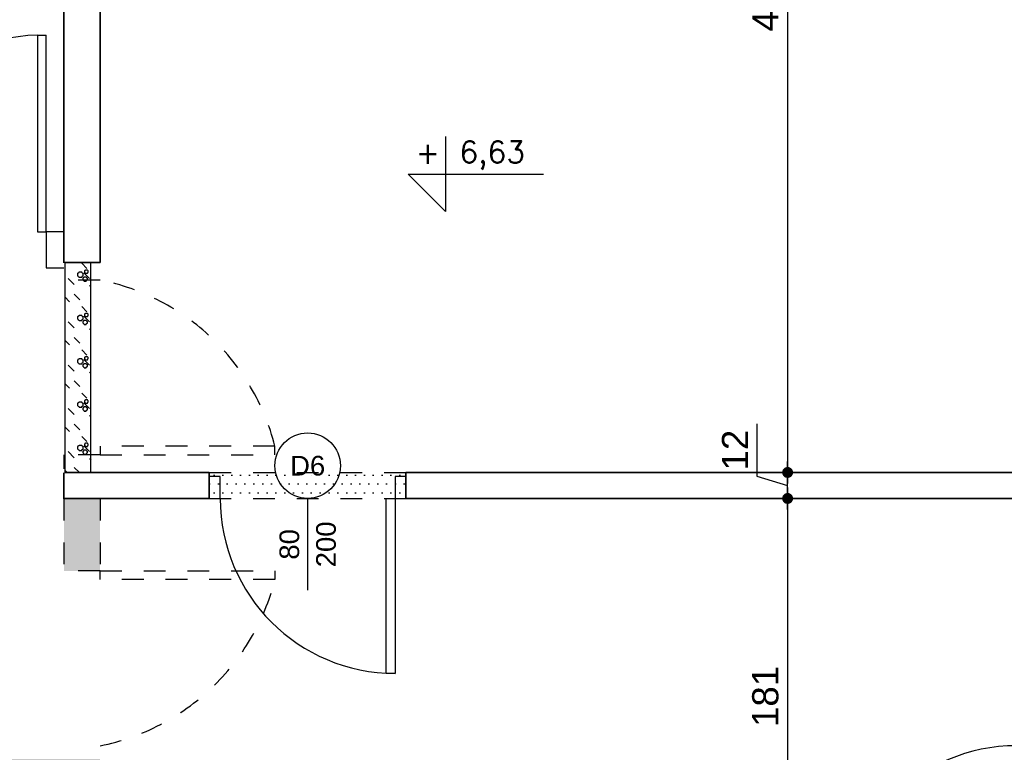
# Model space of a CAD drawing. Header units: millimetres. Extents: x 11979 to 37895, y 18730 to 47884.
# Tile 138 of 256: x 35269 to 35719, y 39584 to 39920. Entities that reach past the tile are written whole.
import ezdxf
from ezdxf.enums import TextEntityAlignment as Align

# ---------------------------------------------------------------- set-up
doc = ezdxf.new("R2010")
doc.units = ezdxf.units.MM
doc.linetypes.add('4002', pattern=[2, 1, -1])
doc.linetypes.add('DASHED', pattern=[19.05, 12.7, -6.35])
for name, color, linetype in [('- niebieska cienka - izolacja', 120, 'Continuous'), ('-LI-WIDOK', 2, 'Continuous'), ('-MEBLE', 1, 'Continuous'), ('-WYMIAR', 8, 'Continuous'), ('_PROJEKTOWANE', 5, 'Continuous'), ('PROJEKTOWANE', 5, 'Continuous')]:
    doc.layers.add(name, color=color, linetype=linetype)
doc.layers.add('-ŚCIANY DZIAŁOWE', color=3, linetype='Continuous', lineweight=35)
doc.layers.add('CIENKA - KRESKOWANIA', color=254, linetype='Continuous', lineweight=0)
doc.layers.add('DO USU', color=7, linetype='Continuous', true_color=0x969696)
doc.styles.add('ARIAL', font='arial.ttf', dxfattribs={"height": 0.5})
doc.styles.add('SIMPLEX', font='simplex')
doc.styles.get("Standard").update_dxf_attribs({"font": 'arial.ttf'})
doc.dimstyles.new('CZA-KROPKA-50', dxfattribs={"dimtxt": 12, "dimasz": 1, "dimexe": 2, "dimexo": 25, "dimgap": 4, "dimtad": 1, "dimdec": 1, "dimrnd": 0.5, "dimzin": 9, "dimdsep": 46, "dimtxsty": 'Standard', "dimblk": 'CZA-KROPKA', "dimblk1": 'CZA-KROPKA', "dimblk2": 'CZA-KROPKA', "dimsah": 1, "dimcen": -20, "dimse1": 1, "dimse2": 1, "dimclrd": 8, "dimclre": 8, "dimclrt": 9, "dimadec": 0, "dimazin": 0, "dimtfac": 1, "dimtdec": 1, "dimtmove": 1, "dimatfit": 3, "dimldrblk": 'CZA-KROPKA', "dimfxl": 1, "dimtolj": 1, "dimtzin": 9, "dimarcsym": 0})

# ---------------------------------------------------------------- blocks, each defined once
blk = doc.blocks.new('CZA-KROPKA')
at = {"layer": '-WYMIAR', "linetype": 'ByBlock'}
for p, q in [((0, 10), (0, -10)), ((5, 0), (-5, 0))]:
    blk.add_line(p, q, dxfattribs=at)
at = {"layer": '-WYMIAR', "linetype": 'ByBlock', "const_width": 2.5}
blk.add_lwpolyline([(-1.25, 0, 1), (1.25, 0, 1)], format="xyb", close=True, dxfattribs=at)
blk = doc.blocks.new('*D2646')
at = {"layer": '_PROJEKTOWANE', "color": 8, "lineweight": -2}
blk.add_line((35619.96, 40156.86), (35619.96, 39713.41), dxfattribs=at)
at = {"layer": 'Defpoints', "color": 0}
for p in [(35687.75, 40157.86), (35619.96, 39712.41), (35687.75, 39712.41)]:
    blk.add_point(p, dxfattribs=at)
at = {"layer": '_PROJEKTOWANE', "color": 8, "lineweight": -2}
for p, rotation in [((35619.96, 40157.86), 90), ((35619.96, 39712.41), 270)]:
    blk.add_blockref('CZA-KROPKA', p, dxfattribs=dict(at, rotation=rotation))
at = {"layer": '_PROJEKTOWANE', "color": 9, "insert": (35609.86, 39935.13), "char_height": 12, "attachment_point": 5, "rotation": 90}
blk.add_mtext('\\A1;445.5', dxfattribs=at)
blk = doc.blocks.new('*D2647')
at = {"layer": '_PROJEKTOWANE', "color": 8, "lineweight": -2}
blk.add_line((35619.96, 39699.52), (35619.96, 39520.41), dxfattribs=at)
at = {"layer": 'Defpoints', "color": 0}
for p in [(35687.75, 39700.52), (35601.61, 39519.41), (35619.96, 39519.41)]:
    blk.add_point(p, dxfattribs=at)
at = {"layer": '_PROJEKTOWANE', "color": 8, "lineweight": -2}
for p, rotation in [((35619.96, 39700.52), 90), ((35619.96, 39519.41), 270)]:
    blk.add_blockref('CZA-KROPKA', p, dxfattribs=dict(at, rotation=rotation))
at = {"layer": '_PROJEKTOWANE', "color": 9, "insert": (35609.83, 39609.96), "char_height": 12, "attachment_point": 5, "rotation": 90}
blk.add_mtext('\\A1;181', dxfattribs=at)
blk = doc.blocks.new('*D2648')
at = {"layer": '_PROJEKTOWANE', "color": 8, "lineweight": -2}
for p, q in [((35605.93, 39734.61), (35605.93, 39710.67)), ((35605.93, 39710.67), (35619.96, 39706.46)), ((35619.96, 39701.52), (35619.96, 39711.41))]:
    blk.add_line(p, q, dxfattribs=at)
at = {"layer": 'Defpoints', "color": 0}
for p in [(35619.96, 39712.41), (35673.3, 39712.41), (35673.3, 39700.52)]:
    blk.add_point(p, dxfattribs=at)
at = {"layer": '_PROJEKTOWANE', "color": 8, "lineweight": -2}
for p, rotation in [((35619.96, 39712.41), 90), ((35619.96, 39700.52), 270)]:
    blk.add_blockref('CZA-KROPKA', p, dxfattribs=dict(at, rotation=rotation))
at = {"layer": '_PROJEKTOWANE', "color": 9, "insert": (35595.91, 39722.64), "char_height": 12, "attachment_point": 5, "rotation": 90}
blk.add_mtext('\\A1;12', dxfattribs=at)

msp = doc.modelspace()

# ---------------------------------------------------------------- hatches: boundary and pattern name
at = {"layer": '- niebieska cienka - izolacja'}
h = msp.add_hatch(dxfattribs=at)
h.set_pattern_fill('ANSI31', color=5, scale=10)
h.set_pattern_definition([(315, (21852.72, 20126.916), (19.8, -4e-15), [3.394112, -24.607316]), (315, (21852.72, 20146.716), (19.8, -4e-15), [3.394112, -24.607316]), (315, (21866.32, 20119.916), (19.8, -4e-15), [3.959798, -24.04163]), (315, (21866.32, 20139.716), (19.8, -4e-15), [3.959798, -24.04163]), (0, (21862.52, 20125.716), (0, 19.8), [0.2, -19.6]), (90, (21862.72, 20125.716), (-19.8, 1e-15), [0.2, -19.6]), (0, (21862.72, 20125.916), (0, 19.8), [0.2, -19.6]), (0, (21862.92, 20125.916), (0, 19.8), [0.2, -19.6]), (0, (21863.12, 20125.916), (0, 19.8), [0.2, -19.6]), (0, (21863.32, 20125.916), (0, 19.8), [0.2, -19.6]), (90, (21863.52, 20125.716), (-19.8, 1e-15), [0.2, -19.6]), (0, (21863.52, 20125.716), (0, 19.8), [0.2, -19.6]), (90, (21863.72, 20125.516), (-19.8, 1e-15), [0.2, -19.6]), (0, (21863.72, 20125.516), (0, 19.8), [0.2, -19.6]), (90, (21863.92, 20125.316), (-19.8, 1e-15), [0.2, -19.6]), (90, (21863.92, 20125.116), (-19.8, 1e-15), [0.2, -19.6]), (90, (21863.92, 20124.916), (-19.8, 1e-15), [0.2, -19.6]), (90, (21863.92, 20124.716), (-19.8, 1e-15), [0.2, -19.6]), (0, (21863.72, 20124.716), (0, 19.8), [0.2, -19.6]), (90, (21863.72, 20124.516), (-19.8, 1e-15), [0.2, -19.6]), (0, (21863.52, 20124.516), (0, 19.8), [0.2, -19.6]), (90, (21863.52, 20124.316), (-19.8, 1e-15), [0.2, -19.6]), (0, (21863.32, 20124.316), (0, 19.8), [0.2, -19.6]), (0, (21863.12, 20124.316), (0, 19.8), [0.2, -19.6]), (0, (21862.92, 20124.316), (0, 19.8), [0.2, -19.6]), (0, (21862.72, 20124.316), (0, 19.8), [0.2, -19.6]), (90, (21862.72, 20124.316), (-19.8, 1e-15), [0.2, -19.6]), (0, (21862.52, 20124.516), (0, 19.8), [0.2, -19.6]), (90, (21862.52, 20124.516), (-19.8, 1e-15), [0.2, -19.6]), (0, (21862.32, 20124.716), (0, 19.8), [0.2, -19.6]), (90, (21862.32, 20124.716), (-19.8, 1e-15), [0.2, -19.6]), (90, (21862.32, 20124.916), (-19.8, 1e-15), [0.2, -19.6]), (90, (21862.32, 20125.116), (-19.8, 1e-15), [0.2, -19.6]), (90, (21862.32, 20125.316), (-19.8, 1e-15), [0.2, -19.6]), (0, (21862.32, 20125.516), (0, 19.8), [0.2, -19.6]), (90, (21862.52, 20125.516), (-19.8, 1e-15), [0.2, -19.6]), (90, (21859.52, 20108.516), (-19.8, 1e-15), [0.2, -19.6]), (0, (21859.32, 20108.516), (0, 19.8), [0.2, -19.6]), (90, (21859.32, 20108.316), (-19.8, 1e-15), [0.2, -19.6]), (90, (21859.32, 20108.116), (-19.8, 1e-15), [0.2, -19.6]), (90, (21859.32, 20107.916), (-19.8, 1e-15), [0.2, -19.6]), (90, (21859.32, 20107.716), (-19.8, 1e-15), [0.2, -19.6]), (0, (21859.32, 20107.716), (0, 19.8), [0.2, -19.6]), (90, (21859.52, 20107.516), (-19.8, 1e-15), [0.2, -19.6]), (0, (21859.52, 20107.516), (0, 19.8), [0.2, -19.6]), (90, (21859.72, 20107.316), (-19.8, 1e-15), [0.2, -19.6]), (0, (21859.72, 20107.316), (0, 19.8), [0.2, -19.6]), (90, (21859.92, 20107.116), (-19.8, 1e-15), [0.2, -19.6]), (0, (21859.92, 20107.116), (0, 19.8), [0.2, -19.6]), (0, (21860.12, 20107.116), (0, 19.8), [0.2, -19.6]), (0, (21860.32, 20107.116), (0, 19.8), [0.2, -19.6]), (0, (21860.52, 20107.116), (0, 19.8), [0.2, -19.6]), (90, (21860.72, 20107.116), (-19.8, 1e-15), [0.2, -19.6]), (0, (21860.72, 20107.316), (0, 19.8), [0.2, -19.6]), (90, (21860.92, 20107.316), (-19.8, 1e-15), [0.2, -19.6]), (0, (21860.92, 20107.516), (0, 19.8), [0.2, -19.6]), (90, (21861.12, 20107.516), (-19.8, 1e-15), [0.2, -19.6]), (0, (21861.12, 20107.716), (0, 19.8), [0.2, -19.6]), (90, (21861.32, 20107.716), (-19.8, 1e-15), [0.2, -19.6]), (90, (21861.32, 20107.916), (-19.8, 1e-15), [0.2, -19.6]), (90, (21861.32, 20108.116), (-19.8, 1e-15), [0.2, -19.6]), (90, (21861.32, 20108.316), (-19.8, 1e-15), [0.2, -19.6]), (0, (21861.12, 20108.516), (0, 19.8), [0.2, -19.6]), (90, (21861.12, 20108.516), (-19.8, 1e-15), [0.2, -19.6]), (0, (21860.92, 20108.716), (0, 19.8), [0.2, -19.6]), (90, (21860.92, 20108.716), (-19.8, 1e-15), [0.2, -19.6]), (0, (21860.72, 20108.916), (0, 19.8), [0.2, -19.6]), (90, (21860.72, 20108.916), (-19.8, 1e-15), [0.2, -19.6]), (0, (21860.52, 20109.116), (0, 19.8), [0.2, -19.6]), (0, (21860.32, 20109.116), (0, 19.8), [0.2, -19.6]), (0, (21860.12, 20109.116), (0, 19.8), [0.2, -19.6]), (0, (21859.92, 20109.116), (0, 19.8), [0.2, -19.6]), (90, (21859.92, 20108.916), (-19.8, 1e-15), [0.2, -19.6]), (0, (21859.72, 20108.916), (0, 19.8), [0.2, -19.6]), (90, (21859.72, 20108.716), (-19.8, 1e-15), [0.2, -19.6]), (0, (21859.52, 20108.716), (0, 19.8), [0.2, -19.6]), (90, (21862.52, 20109.116), (-19.8, 1e-15), [0.2, -19.6]), (0, (21862.52, 20109.316), (0, 19.8), [0.2, -19.6]), (90, (21862.72, 20109.316), (-19.8, 1e-15), [0.2, -19.6]), (0, (21862.72, 20109.516), (0, 19.8), [0.2, -19.6]), (0, (21862.92, 20109.516), (0, 19.8), [0.2, -19.6]), (0, (21863.12, 20109.516), (0, 19.8), [0.2, -19.6]), (0, (21863.32, 20109.516), (0, 19.8), [0.2, -19.6]), (0, (21863.52, 20109.516), (0, 19.8), [0.2, -19.6]), (0, (21863.72, 20109.516), (0, 19.8), [0.2, -19.6]), (90, (21863.92, 20109.316), (-19.8, 1e-15), [0.2, -19.6]), (0, (21863.92, 20109.316), (0, 19.8), [0.2, -19.6]), (90, (21864.12, 20109.116), (-19.8, 1e-15), [0.2, -19.6]), (0, (21864.12, 20109.116), (0, 19.8), [0.2, -19.6]), (90, (21864.32, 20108.916), (-19.8, 1e-15), [0.2, -19.6]), (0, (21864.32, 20108.916), (0, 19.8), [0.2, -19.6]), (90, (21864.52, 20108.716), (-19.8, 1e-15), [0.2, -19.6]), (90, (21864.52, 20108.516), (-19.8, 1e-15), [0.2, -19.6]), (90, (21864.52, 20108.316), (-19.8, 1e-15), [0.2, -19.6]), (90, (21864.52, 20108.116), (-19.8, 1e-15), [0.2, -19.6]), (90, (21864.52, 20107.916), (-19.8, 1e-15), [0.2, -19.6]), (90, (21864.52, 20107.716), (-19.8, 1e-15), [0.2, -19.6]), (0, (21864.32, 20107.716), (0, 19.8), [0.2, -19.6]), (90, (21864.32, 20107.516), (-19.8, 1e-15), [0.2, -19.6]), (0, (21864.12, 20107.516), (0, 19.8), [0.2, -19.6]), (90, (21864.12, 20107.316), (-19.8, 1e-15), [0.2, -19.6]), (0, (21863.92, 20107.316), (0, 19.8), [0.2, -19.6]), (90, (21863.92, 20107.116), (-19.8, 1e-15), [0.2, -19.6]), (0, (21863.72, 20107.116), (0, 19.8), [0.2, -19.6]), (0, (21863.52, 20107.116), (0, 19.8), [0.2, -19.6]), (0, (21863.32, 20107.116), (0, 19.8), [0.2, -19.6]), (0, (21863.12, 20107.116), (0, 19.8), [0.2, -19.6]), (0, (21862.92, 20107.116), (0, 19.8), [0.2, -19.6]), (0, (21862.72, 20107.116), (0, 19.8), [0.2, -19.6]), (90, (21862.72, 20107.116), (-19.8, 1e-15), [0.2, -19.6]), (0, (21862.52, 20107.316), (0, 19.8), [0.2, -19.6]), (90, (21862.52, 20107.316), (-19.8, 1e-15), [0.2, -19.6]), (0, (21862.32, 20107.516), (0, 19.8), [0.2, -19.6]), (90, (21862.32, 20107.516), (-19.8, 1e-15), [0.2, -19.6]), (0, (21862.12, 20107.716), (0, 19.8), [0.2, -19.6]), (90, (21862.12, 20107.716), (-19.8, 1e-15), [0.2, -19.6]), (90, (21862.12, 20107.916), (-19.8, 1e-15), [0.2, -19.6]), (90, (21862.12, 20108.116), (-19.8, 1e-15), [0.2, -19.6]), (90, (21862.12, 20108.316), (-19.8, 1e-15), [0.2, -19.6]), (90, (21862.12, 20108.516), (-19.8, 1e-15), [0.2, -19.6]), (90, (21862.12, 20108.716), (-19.8, 1e-15), [0.2, -19.6]), (0, (21862.12, 20108.916), (0, 19.8), [0.2, -19.6]), (90, (21862.32, 20108.916), (-19.8, 1e-15), [0.2, -19.6]), (0, (21862.32, 20109.116), (0, 19.8), [0.2, -19.6]), (0, (21854.32, 20123.716), (0, 19.8), [0.2, -19.6]), (90, (21854.52, 20123.716), (-19.8, 1e-15), [0.2, -19.6]), (0, (21854.52, 20123.916), (0, 19.8), [0.2, -19.6]), (0, (21854.72, 20123.916), (0, 19.8), [0.2, -19.6]), (0, (21854.92, 20123.916), (0, 19.8), [0.2, -19.6]), (0, (21855.12, 20123.916), (0, 19.8), [0.2, -19.6]), (90, (21855.32, 20123.716), (-19.8, 1e-15), [0.2, -19.6]), (0, (21855.32, 20123.716), (0, 19.8), [0.2, -19.6]), (90, (21855.52, 20123.516), (-19.8, 1e-15), [0.2, -19.6]), (0, (21855.52, 20123.516), (0, 19.8), [0.2, -19.6]), (90, (21855.72, 20123.316), (-19.8, 1e-15), [0.2, -19.6]), (90, (21855.72, 20123.116), (-19.8, 1e-15), [0.2, -19.6]), (90, (21855.72, 20122.916), (-19.8, 1e-15), [0.2, -19.6]), (90, (21855.72, 20122.716), (-19.8, 1e-15), [0.2, -19.6]), (0, (21855.52, 20122.716), (0, 19.8), [0.2, -19.6]), (90, (21855.52, 20122.516), (-19.8, 1e-15), [0.2, -19.6]), (0, (21855.32, 20122.516), (0, 19.8), [0.2, -19.6]), (90, (21855.32, 20122.316), (-19.8, 1e-15), [0.2, -19.6]), (0, (21855.12, 20122.316), (0, 19.8), [0.2, -19.6]), (0, (21854.92, 20122.316), (0, 19.8), [0.2, -19.6]), (0, (21854.72, 20122.316), (0, 19.8), [0.2, -19.6]), (0, (21854.52, 20122.316), (0, 19.8), [0.2, -19.6]), (90, (21854.52, 20122.316), (-19.8, 1e-15), [0.2, -19.6]), (0, (21854.32, 20122.516), (0, 19.8), [0.2, -19.6]), (90, (21854.32, 20122.516), (-19.8, 1e-15), [0.2, -19.6]), (0, (21854.12, 20122.716), (0, 19.8), [0.2, -19.6]), (90, (21854.12, 20122.716), (-19.8, 1e-15), [0.2, -19.6]), (90, (21854.12, 20122.916), (-19.8, 1e-15), [0.2, -19.6]), (90, (21854.12, 20123.116), (-19.8, 1e-15), [0.2, -19.6]), (90, (21854.12, 20123.316), (-19.8, 1e-15), [0.2, -19.6]), (0, (21854.12, 20123.516), (0, 19.8), [0.2, -19.6]), (90, (21854.32, 20123.516), (-19.8, 1e-15), [0.2, -19.6]), (90, (21851.32, 20122.516), (-19.8, 1e-15), [0.2, -19.6]), (0, (21851.32, 20122.716), (0, 19.8), [0.2, -19.6]), (90, (21851.52, 20122.716), (-19.8, 1e-15), [0.2, -19.6]), (0, (21851.52, 20122.916), (0, 19.8), [0.2, -19.6]), (0, (21851.72, 20122.916), (0, 19.8), [0.2, -19.6]), (0, (21851.92, 20122.916), (0, 19.8), [0.2, -19.6]), (0, (21852.12, 20122.916), (0, 19.8), [0.2, -19.6]), (0, (21852.32, 20122.916), (0, 19.8), [0.2, -19.6]), (0, (21852.52, 20122.916), (0, 19.8), [0.2, -19.6]), (90, (21852.72, 20122.716), (-19.8, 1e-15), [0.2, -19.6]), (0, (21852.72, 20122.716), (0, 19.8), [0.2, -19.6]), (90, (21852.92, 20122.516), (-19.8, 1e-15), [0.2, -19.6]), (0, (21852.92, 20122.516), (0, 19.8), [0.2, -19.6]), (90, (21853.12, 20122.316), (-19.8, 1e-15), [0.2, -19.6]), (0, (21853.12, 20122.316), (0, 19.8), [0.2, -19.6]), (90, (21853.32, 20122.116), (-19.8, 1e-15), [0.2, -19.6]), (90, (21853.32, 20121.916), (-19.8, 1e-15), [0.2, -19.6]), (90, (21853.32, 20121.716), (-19.8, 1e-15), [0.2, -19.6]), (90, (21853.32, 20121.516), (-19.8, 1e-15), [0.2, -19.6]), (90, (21853.32, 20121.316), (-19.8, 1e-15), [0.2, -19.6]), (90, (21853.32, 20121.116), (-19.8, 1e-15), [0.2, -19.6]), (0, (21853.12, 20121.116), (0, 19.8), [0.2, -19.6]), (90, (21853.12, 20120.916), (-19.8, 1e-15), [0.2, -19.6]), (0, (21852.92, 20120.916), (0, 19.8), [0.2, -19.6]), (90, (21852.92, 20120.716), (-19.8, 1e-15), [0.2, -19.6]), (0, (21852.72, 20120.716), (0, 19.8), [0.2, -19.6]), (90, (21852.72, 20120.516), (-19.8, 1e-15), [0.2, -19.6]), (0, (21852.52, 20120.516), (0, 19.8), [0.2, -19.6]), (0, (21852.32, 20120.516), (0, 19.8), [0.2, -19.6]), (0, (21852.12, 20120.516), (0, 19.8), [0.2, -19.6]), (0, (21851.92, 20120.516), (0, 19.8), [0.2, -19.6]), (0, (21851.72, 20120.516), (0, 19.8), [0.2, -19.6]), (0, (21851.52, 20120.516), (0, 19.8), [0.2, -19.6]), (90, (21851.52, 20120.516), (-19.8, 1e-15), [0.2, -19.6]), (0, (21851.32, 20120.716), (0, 19.8), [0.2, -19.6]), (90, (21851.32, 20120.716), (-19.8, 1e-15), [0.2, -19.6]), (0, (21851.12, 20120.916), (0, 19.8), [0.2, -19.6]), (90, (21851.12, 20120.916), (-19.8, 1e-15), [0.2, -19.6]), (0, (21850.92, 20121.116), (0, 19.8), [0.2, -19.6]), (90, (21850.92, 20121.116), (-19.8, 1e-15), [0.2, -19.6]), (90, (21850.92, 20121.316), (-19.8, 1e-15), [0.2, -19.6]), (90, (21850.92, 20121.516), (-19.8, 1e-15), [0.2, -19.6]), (90, (21850.92, 20121.716), (-19.8, 1e-15), [0.2, -19.6]), (90, (21850.92, 20121.916), (-19.8, 1e-15), [0.2, -19.6]), (90, (21850.92, 20122.116), (-19.8, 1e-15), [0.2, -19.6]), (0, (21850.92, 20122.316), (0, 19.8), [0.2, -19.6]), (90, (21851.12, 20122.316), (-19.8, 1e-15), [0.2, -19.6]), (0, (21851.12, 20122.516), (0, 19.8), [0.2, -19.6]), (90, (21853.52, 20120.116), (-19.8, 1e-15), [0.2, -19.6]), (0, (21853.32, 20120.116), (0, 19.8), [0.2, -19.6]), (90, (21853.32, 20119.916), (-19.8, 1e-15), [0.2, -19.6]), (90, (21853.32, 20119.716), (-19.8, 1e-15), [0.2, -19.6]), (90, (21853.32, 20119.516), (-19.8, 1e-15), [0.2, -19.6]), (90, (21853.32, 20119.316), (-19.8, 1e-15), [0.2, -19.6]), (0, (21853.32, 20119.316), (0, 19.8), [0.2, -19.6]), (90, (21853.52, 20119.116), (-19.8, 1e-15), [0.2, -19.6]), (0, (21853.52, 20119.116), (0, 19.8), [0.2, -19.6]), (90, (21853.72, 20118.916), (-19.8, 1e-15), [0.2, -19.6]), (0, (21853.72, 20118.916), (0, 19.8), [0.2, -19.6]), (90, (21853.92, 20118.716), (-19.8, 1e-15), [0.2, -19.6]), (0, (21853.92, 20118.716), (0, 19.8), [0.2, -19.6]), (0, (21854.12, 20118.716), (0, 19.8), [0.2, -19.6]), (0, (21854.32, 20118.716), (0, 19.8), [0.2, -19.6]), (0, (21854.52, 20118.716), (0, 19.8), [0.2, -19.6]), (90, (21854.72, 20118.716), (-19.8, 1e-15), [0.2, -19.6]), (0, (21854.72, 20118.916), (0, 19.8), [0.2, -19.6]), (90, (21854.92, 20118.916), (-19.8, 1e-15), [0.2, -19.6]), (0, (21854.92, 20119.116), (0, 19.8), [0.2, -19.6]), (90, (21855.12, 20119.116), (-19.8, 1e-15), [0.2, -19.6]), (0, (21855.12, 20119.316), (0, 19.8), [0.2, -19.6]), (90, (21855.32, 20119.316), (-19.8, 1e-15), [0.2, -19.6]), (90, (21855.32, 20119.516), (-19.8, 1e-15), [0.2, -19.6]), (90, (21855.32, 20119.716), (-19.8, 1e-15), [0.2, -19.6]), (90, (21855.32, 20119.916), (-19.8, 1e-15), [0.2, -19.6]), (0, (21855.12, 20120.116), (0, 19.8), [0.2, -19.6]), (90, (21855.12, 20120.116), (-19.8, 1e-15), [0.2, -19.6]), (0, (21854.92, 20120.316), (0, 19.8), [0.2, -19.6]), (90, (21854.92, 20120.316), (-19.8, 1e-15), [0.2, -19.6]), (0, (21854.72, 20120.516), (0, 19.8), [0.2, -19.6]), (90, (21854.72, 20120.516), (-19.8, 1e-15), [0.2, -19.6]), (0, (21854.52, 20120.716), (0, 19.8), [0.2, -19.6]), (0, (21854.32, 20120.716), (0, 19.8), [0.2, -19.6]), (0, (21854.12, 20120.716), (0, 19.8), [0.2, -19.6]), (0, (21853.92, 20120.716), (0, 19.8), [0.2, -19.6]), (90, (21853.92, 20120.516), (-19.8, 1e-15), [0.2, -19.6]), (0, (21853.72, 20120.516), (0, 19.8), [0.2, -19.6]), (90, (21853.72, 20120.316), (-19.8, 1e-15), [0.2, -19.6]), (0, (21853.52, 20120.316), (0, 19.8), [0.2, -19.6]), (315, (21863.92, 20112.316), (19.8, -4e-15), [4.24264, -23.758788]), (315, (21863.92, 20132.116), (19.8, -4e-15), [4.24264, -23.758788]), (315, (21859.92, 20109.916), (19.8, -4e-15), [3.959798, -24.04163]), (315, (21859.92, 20129.716), (19.8, -4e-15), [3.959798, -24.04163]), (315, (21856.32, 20116.716), (19.8, -4e-15), [4.24264, -23.758788]), (315, (21856.32, 20136.516), (19.8, -4e-15), [4.24264, -23.758788]), (315, (21853.72, 20122.516), (19.8, -4e-15), [3.676956, -24.324474]), (315, (21853.72, 20142.316), (19.8, -4e-15), [3.676956, -24.324474]), (315, (21860.52, 20118.316), (19.8, -4e-15), [4.24264, -23.758788]), (315, (21860.52, 20138.116), (19.8, -4e-15), [4.24264, -23.758788]), (315, (21858.52, 20124.116), (19.8, -4e-15), [3.676956, -24.324474]), (315, (21858.52, 20143.916), (19.8, -4e-15), [3.676956, -24.324474]), (315, (21856.72, 20109.716), (19.8, -4e-15), [3.676956, -24.324474]), (315, (21856.72, 20129.516), (19.8, -4e-15), [3.676956, -24.324474]), (315, (21849.32, 20112.716), (19.8, -4e-15), [3.676956, -24.324474]), (315, (21849.32, 20132.516), (19.8, -4e-15), [3.676956, -24.324474])])
h.paths.add_polyline_path([(35289.15, 39808.39), (35289.15, 39712.41), (35301.15, 39712.41), (35301.15, 39808.39)])
at = {"layer": 'DO USU', "linetype": '4002', "ltscale": 10}
h = msp.add_hatch(dxfattribs=at)
h.set_pattern_fill('DOTS', color=256, scale=2.55)
h.set_pattern_definition([(0, (21883.2937, 18049.7268), (2.0240625, 4.048125), [0, -4.048125])])
h.paths.add_polyline_path([(35355.33, 39712.41), (35355.33, 39700.41), (35445.33, 39700.41), (35445.33, 39712.41)])
h = msp.add_hatch(dxfattribs=at)
h.set_pattern_fill('DOTS', color=256, scale=2.55)
h.set_pattern_definition([(0, (19017.1147, 20126.9158), (2.0240625, 4.048125), [0, -4.048125])])
h.paths.add_polyline_path([(34911.33, 39581.41), (34911.33, 39525.14), (34923.33, 39525.14), (34923.33, 39564.94), (35065.35, 39564.94), (35065.35, 39581.41)])
h.paths.add_polyline_path([(35171.33, 39564.91), (35280.63, 39564.91), (35280.63, 39519.41), (35305.33, 39519.41), (35305.33, 39581.41), (35171.33, 39581.41)])
h.paths.add_polyline_path([(35288.83, 39667.39), (35288.83, 39700.41), (35305.33, 39700.41), (35305.33, 39667.41)])

# ---------------------------------------------------------------- linework, layer by layer
at = {"layer": '-MEBLE'}
for p, q in [((35463.45, 39866.04), (35463.45, 39831.75)), ((35446.31, 39848.9), (35508.3, 39848.9)), ((35446.31, 39848.9), (35463.45, 39831.75))]:
    msp.add_line(p, q, dxfattribs=at)
at = {"layer": '-ŚCIANY DZIAŁOWE'}
for p, q in [((35288.83, 40039.41), (35288.83, 39808.31)), ((35305.33, 40025.41), (35305.32, 39808.41)), ((35305.33, 39808.41), (35289.15, 39808.39)), ((35288.82, 39700.41), (35288.83, 39712.32)), ((35355.33, 39712.41), (35289.15, 39712.41)), ((35355.33, 39700.52), (35355.33, 39712.41)), ((35738.33, 39712.41), (35445.33, 39712.41)), ((35445.33, 39700.52), (35445.33, 39712.41)), ((35355.33, 39700.52), (35288.82, 39700.52)), ((35738.33, 39700.52), (35445.33, 39700.52))]:
    msp.add_line(p, q, dxfattribs=at)
at = {"layer": '_PROJEKTOWANE'}
msp.add_line((35276.74, 39912.52), (35280.74, 39912.52), dxfattribs=at)
at = {"layer": 'CIENKA - KRESKOWANIA', "linetype": 'DASHED', "ltscale": 0.5}
msp.add_line((35288.82, 39720.41), (35288.83, 39712.32), dxfattribs=at)
at = {"layer": 'DO USU', "linetype": '4002', "ltscale": 10}
for p, q in [((35305.33, 39800.41), (35288.72, 39800.4)), ((35385.33, 39724.41), (35305.33, 39724.41)), ((35305.33, 39724.41), (35305.33, 39720.41)), ((35385.33, 39720.41), (35385.33, 39724.41)), ((35305.33, 39720.41), (35288.72, 39720.4)), ((35305.33, 39720.41), (35298.33, 39720.41)), ((35305.33, 39720.41), (35385.33, 39720.41)), ((35355.33, 39712.41), (35445.33, 39712.41)), ((35288.83, 39700.41), (35288.83, 39667.39)), ((35305.33, 39700.41), (35305.33, 39667.41)), ((35355.33, 39700.52), (35445.33, 39700.52)), ((35305.33, 39667.41), (35288.72, 39667.39)), ((35305.33, 39667.41), (35288.82, 39667.39)), ((35305.33, 39667.41), (35298.33, 39667.4)), ((35305.33, 39663.41), (35305.33, 39667.41)), ((35305.33, 39667.41), (35385.33, 39667.41)), ((35305.33, 39663.41), (35305.33, 39667.41)), ((35385.33, 39667.41), (35385.33, 39663.41)), ((35385.33, 39663.41), (35305.33, 39663.41))]:
    msp.add_line(p, q, dxfattribs=at)
for centre, start, end in [((35285.26, 39699.17), 14.1514, 78.786), ((35285.26, 39688.64), 281.214, 345.8486)]:
    msp.add_arc(centre, 103.2, start, end, dxfattribs=at)
at = {"layer": 'PROJEKTOWANE'}
for p, q in [((35276.74, 39912.52), (35276.74, 39822.52)), ((35280.74, 39822.52), (35280.74, 39912.52)), ((35276.74, 39822.52), (35280.74, 39822.52)), ((35288.82, 39822.52), (35280.74, 39822.52)), ((35280.74, 39822.52), (35280.74, 39815.52)), ((35280.74, 39822.52), (35280.74, 39806.01)), ((35280.74, 39806.01), (35288.82, 39806.02)), ((35400.33, 39700.52), (35400.33, 39658.52))]:
    msp.add_line(p, q, dxfattribs=at)
for points in [[(35289.15, 39808.39), (35289.15, 39712.41), (35301.15, 39712.41), (35301.15, 39808.39)], [(35355.33, 39700.52), (35360.33, 39700.52), (35360.33, 39710.52), (35355.33, 39710.52)], [(35440.33, 39700.52), (35445.33, 39700.52), (35445.33, 39710.52), (35440.33, 39710.52)], [(35440.33, 39620.52), (35436.33, 39620.52), (35436.33, 39700.52), (35440.33, 39700.52)]]:
    msp.add_lwpolyline(points, close=True, dxfattribs=at)
msp.add_circle((35400.33, 39715.52), 15, dxfattribs=at)
for centre, radius, start, end in [((35280.29, 39823.04), 89.56, 92.2755, 180.3284), ((35440.33, 39700.52), 80, 180, 270), ((35724.72, 39507.41), 80, 90, 180)]:
    msp.add_arc(centre, radius, start, end, dxfattribs=at)

# ---------------------------------------------------------------- texts
at = {"layer": '-LI-WIDOK', "style": 'SIMPLEX'}
for s, p in [('+', (35455.33, 39858.66)), ('6,63', (35484.81, 39857.51))]:
    msp.add_text(s, height=10, dxfattribs=at).set_placement(p, align=Align.MIDDLE)
at = {"layer": 'PROJEKTOWANE', "style": 'ARIAL'}
msp.add_text('D6', height=9, dxfattribs=at).set_placement((35400.33, 39715.52), align=Align.MIDDLE_CENTER)
for s, p in [('200', (35408.71, 39679.52)), ('80', (35391.93, 39679.52))]:
    msp.add_text(s, height=9, rotation=90, dxfattribs=at).set_placement(p, align=Align.MIDDLE_CENTER)

# ---------------------------------------------------------------- dimensions: what is measured, and where the dimension line sits
at = {"layer": '_PROJEKTOWANE'}
for base, p1, p2, picture, middle in [((35619.9579, 39712.4052), (35687.7546, 40157.8557), (35687.7546, 39712.4052), '*D2646', (35609.8556, 39935.1304)), ((35619.96, 39712.41), (35673.3, 39700.52), (35673.3, 39712.41), '*D2648', (35595.91, 39714.67)), ((35619.96, 39519.41), (35687.75, 39700.52), (35601.61, 39519.41), '*D2647', (35609.83, 39609.96))]:
    dim = msp.add_linear_dim(base=base, p1=p1, p2=p2, angle=90, dimstyle='CZA-KROPKA-50', dxfattribs=at)
    dim.commit()
    dim.dimension.update_dxf_attribs({"geometry": picture, "text_midpoint": middle})

doc.saveas('drawing.dxf')
